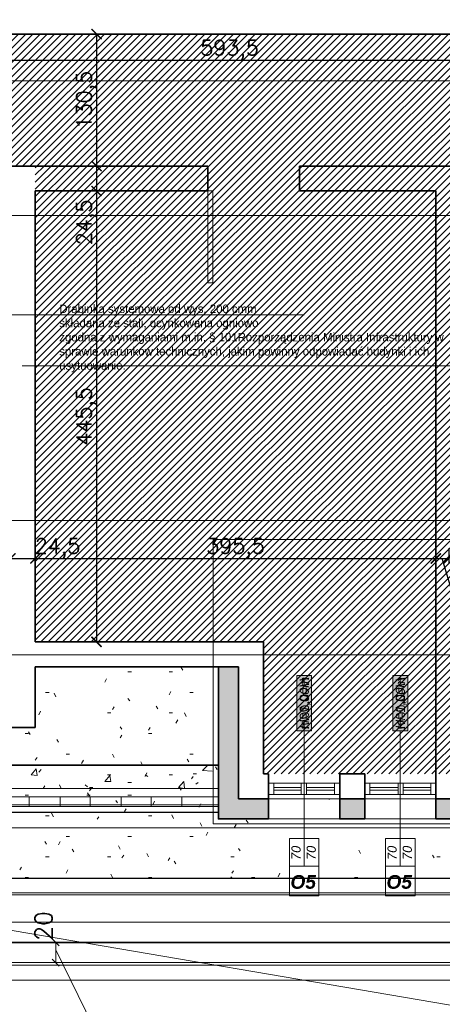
# Model space of a CAD drawing. Header units: millimetres. Extents: x -740 to 33545, y 5178 to 22494.
# Tile 89 of 256: x 10551 to 10968, y 5992 to 6965. Entities that reach past the tile are written whole.
import ezdxf
from ezdxf.lldxf.tags import DXFTag

# ---------------------------------------------------------------- set-up
doc = ezdxf.new("R2010")
doc.units = ezdxf.units.MM
doc.header["$MEASUREMENT"] = 0
doc.layers.get('Defpoints').update_dxf_attribs({"color": 252})
for name, color, linetype, lineweight in [('A_istniejące ściany', 252, 'Continuous', 35), ('A_izolacja', 252, 'Continuous', 9), ('A_l.przerywana', 252, 'ICAD_ISO03W100', 9), ('A_l.widokowa', 252, 'Continuous', 18), ('A_okna wymieniane', 252, 'Continuous', 15), ('A_opisy', 252, 'Continuous', 15), ('l.przerywana', 252, 'ICAD_ISO03W100', 5), ('Nowe_820-G Rysunki Obrazki_Nr_pióra__101', 252, 'Continuous', 5), ('Nowe_820-G Rysunki Obrazki_Nr_pióra__19', 252, 'Continuous', 0), ('Nowe_820-G Rysunki Obrazki_Nr_pióra__22', 252, 'Continuous', 25), ('Nowe_820-G Rysunki Obrazki_Nr_pióra__23', 252, 'Continuous', 15), ('wymiarowanie', 252, 'Continuous', 9)]:
    doc.layers.add(name, color=color, linetype=linetype, lineweight=lineweight)
doc.layers.add('UWAGI_podłoga na legarachdo rozbiórki', color=252, linetype='Continuous', lineweight=13, plot=False)
doc.styles.add('ARIALL', font='GOTHIC.TTF', dxfattribs={"height": 40})
doc.styles.add('styl2', font='simplex.shx')
tags = doc.linetypes.add('ICAD_ISO03W100', pattern=[30, 12, -18]).pattern_tags.tags
tags[6:7] = [DXFTag(74, 4), DXFTag(75, 0), DXFTag(340, '0'), DXFTag(46, 1.0), DXFTag(50, 0.0), DXFTag(44, 0.0), DXFTag(45, 0.0)]
tags[4:5] = [DXFTag(74, 4), DXFTag(75, 0), DXFTag(340, '0'), DXFTag(46, 1.0), DXFTag(50, 0.0), DXFTag(44, 0.0), DXFTag(45, 0.0)]
doc.dimstyles.new('Kopia I_1.100', dxfattribs={"dimtxt": 15, "dimasz": 10, "dimexe": 5, "dimexo": 1, "dimgap": 1.5, "dimtad": 1, "dimdec": 1, "dimrnd": 0.5, "dimtxsty": 'styl2', "dimblk": 'ARCHTICK', "dimcen": 5, "dimadec": 0, "dimazin": 0, "dimtfac": 1, "dimtdec": 1, "dimtmove": 0, "dimatfit": 3, "dimldrblk": 'ARCHTICK', "dimfxl": 0, "dimarcsym": 0})
doc.dimstyles.new('Skala 1-100', dxfattribs={"dimtxt": 17, "dimasz": 7, "dimexe": 1, "dimexo": 1, "dimgap": 1.5, "dimtad": 1, "dimdec": 1, "dimrnd": 0.5, "dimtxsty": 'styl2', "dimblk": 'ARCHTICK', "dimcen": 7, "dimadec": 0, "dimazin": 0, "dimtfac": 1, "dimtdec": 1, "dimtmove": 1, "dimatfit": 3, "dimldrblk": 'ARCHTICK', "dimfxl": 0, "dimlwd": -1, "dimlwe": -1, "dimarcsym": 0})

# ---------------------------------------------------------------- blocks, each defined once
blk = doc.blocks.new('_ArchTick')
at = {"color": 0, "linetype": 'ByBlock', "const_width": 0.15}
blk.add_lwpolyline([(-0.5, -0.5), (0.5, 0.5)], dxfattribs=at)
blk = doc.blocks.new('*D1859')
at = {"layer": 'Defpoints', "color": 0}
for p in [(10541.53, 6451.19), (10566.08, 6456), (10566.08, 6432.49)]:
    blk.add_point(p, dxfattribs=at)
at = {"layer": 'wymiarowanie', "color": 0, "lineweight": -2}
for p, q in [((10541.53, 6442.49), (10541.53, 6427.49)), ((10566.08, 6442.49), (10566.08, 6427.49)), ((10541.53, 6432.49), (10566.08, 6432.49))]:
    blk.add_line(p, q, dxfattribs=at)
at = {"layer": 'wymiarowanie', "color": 0, "lineweight": -2, "xscale": 10, "yscale": 10, "zscale": 10, "rotation": 180}
blk.add_blockref('_ArchTick', (10541.53, 6432.49), dxfattribs=at)
at = {"layer": 'wymiarowanie', "color": 0, "lineweight": -2, "xscale": 10, "yscale": 10, "zscale": 10}
blk.add_blockref('_ArchTick', (10566.08, 6432.49), dxfattribs=at)
at = {"layer": 'wymiarowanie', "color": 0, "insert": (10588.07, 6442.55), "char_height": 15, "attachment_point": 5, "style": 'styl2'}
blk.add_mtext('24,5', dxfattribs=at)
blk = doc.blocks.new('*D1860')
at = {"layer": 'Defpoints', "color": 0}
for p in [(10566.08, 6456), (10961.47, 6451.25), (10961.47, 6432.49)]:
    blk.add_point(p, dxfattribs=at)
at = {"layer": 'wymiarowanie', "color": 0, "lineweight": -2}
for p, q in [((10566.08, 6442.49), (10566.08, 6427.49)), ((10961.47, 6442.49), (10961.47, 6427.49)), ((10566.08, 6432.49), (10961.47, 6432.49))]:
    blk.add_line(p, q, dxfattribs=at)
at = {"layer": 'wymiarowanie', "color": 0, "lineweight": -2, "xscale": 10, "yscale": 10, "zscale": 10, "rotation": 180}
blk.add_blockref('_ArchTick', (10566.08, 6432.49), dxfattribs=at)
at = {"layer": 'wymiarowanie', "color": 0, "lineweight": -2, "xscale": 10, "yscale": 10, "zscale": 10}
blk.add_blockref('_ArchTick', (10961.47, 6432.49), dxfattribs=at)
at = {"layer": 'wymiarowanie', "color": 0, "insert": (10763.78, 6442.55), "char_height": 15, "attachment_point": 5, "style": 'styl2'}
blk.add_mtext('395,5', dxfattribs=at)
blk = doc.blocks.new('*D1861')
at = {"layer": 'Defpoints', "color": 0}
for p in [(10961.47, 6451.25), (10974.17, 6451.25), (10974.17, 6432.49)]:
    blk.add_point(p, dxfattribs=at)
at = {"layer": 'wymiarowanie', "color": 0, "lineweight": -2}
for p, q in [((10961.47, 6442.49), (10961.47, 6427.49)), ((10974.17, 6442.49), (10974.17, 6427.49)), ((10961.47, 6432.49), (10974.17, 6432.49)), ((10977.7, 6399.57), (10967.82, 6432.49)), ((11017.27, 6399.57), (10977.7, 6399.57))]:
    blk.add_line(p, q, dxfattribs=at)
at = {"layer": 'wymiarowanie', "color": 0, "lineweight": -2, "xscale": 10, "yscale": 10, "zscale": 10, "rotation": 180}
blk.add_blockref('_ArchTick', (10961.47, 6432.49), dxfattribs=at)
at = {"layer": 'wymiarowanie', "color": 0, "lineweight": -2, "xscale": 10, "yscale": 10, "zscale": 10}
blk.add_blockref('_ArchTick', (10974.17, 6432.49), dxfattribs=at)
at = {"layer": 'wymiarowanie', "color": 0, "insert": (10997.48, 6409.63), "char_height": 15, "attachment_point": 5, "style": 'styl2'}
blk.add_mtext('12,5', dxfattribs=at)
blk = doc.blocks.new('*D1866')
at = {"layer": 'Defpoints', "color": 0}
for p in [(10670.76, 6950.42), (10626.51, 6820.04), (10670.76, 6820.04)]:
    blk.add_point(p, dxfattribs=at)
at = {"layer": 'wymiarowanie', "color": 0, "lineweight": -2}
for p, q in [((10636.51, 6950.42), (10621.51, 6950.42)), ((10626.51, 6950.42), (10626.51, 6820.04)), ((10636.51, 6820.04), (10621.51, 6820.04))]:
    blk.add_line(p, q, dxfattribs=at)
at = {"layer": 'wymiarowanie', "color": 0, "lineweight": -2, "xscale": 10, "yscale": 10, "zscale": 10}
for p, rotation in [((10626.51, 6950.42), 90), ((10626.51, 6820.04), 270)]:
    blk.add_blockref('_ArchTick', p, dxfattribs=dict(at, rotation=rotation))
at = {"layer": 'wymiarowanie', "color": 0, "insert": (10616.45, 6885.23), "char_height": 15, "attachment_point": 5, "rotation": 90, "style": 'styl2'}
blk.add_mtext('130,5', dxfattribs=at)
blk = doc.blocks.new('*D1867')
at = {"layer": 'Defpoints', "color": 0}
for p in [(10670.76, 6820.04), (10626.51, 6795.48), (10651.17, 6795.48)]:
    blk.add_point(p, dxfattribs=at)
at = {"layer": 'wymiarowanie', "color": 0, "lineweight": -2}
for p, q in [((10636.51, 6820.04), (10621.51, 6820.04)), ((10626.51, 6820.04), (10626.51, 6795.48)), ((10636.51, 6795.48), (10621.51, 6795.48)), ((10626.51, 6795.48), (10626.51, 6743.43))]:
    blk.add_line(p, q, dxfattribs=at)
at = {"layer": 'wymiarowanie', "color": 0, "lineweight": -2, "xscale": 10, "yscale": 10, "zscale": 10}
for p, rotation in [((10626.51, 6820.04), 90), ((10626.51, 6795.48), 270)]:
    blk.add_blockref('_ArchTick', p, dxfattribs=dict(at, rotation=rotation))
at = {"layer": 'wymiarowanie', "color": 0, "insert": (10616.45, 6764.4), "char_height": 15, "attachment_point": 5, "rotation": 90, "style": 'styl2'}
blk.add_mtext('24,5', dxfattribs=at)
blk = doc.blocks.new('*D1868')
at = {"layer": 'Defpoints', "color": 0}
for p in [(10651.17, 6795.48), (10626.51, 6350.14), (10666.41, 6350.14)]:
    blk.add_point(p, dxfattribs=at)
at = {"layer": 'wymiarowanie', "color": 0, "lineweight": -2}
for p, q in [((10636.51, 6795.48), (10621.51, 6795.48)), ((10626.51, 6795.48), (10626.51, 6350.14)), ((10636.51, 6350.14), (10621.51, 6350.14))]:
    blk.add_line(p, q, dxfattribs=at)
at = {"layer": 'wymiarowanie', "color": 0, "lineweight": -2, "xscale": 10, "yscale": 10, "zscale": 10}
for p, rotation in [((10626.51, 6795.48), 90), ((10626.51, 6350.14), 270)]:
    blk.add_blockref('_ArchTick', p, dxfattribs=dict(at, rotation=rotation))
at = {"layer": 'wymiarowanie', "color": 0, "insert": (10616.45, 6572.81), "char_height": 15, "attachment_point": 5, "rotation": 90, "style": 'styl2'}
blk.add_mtext('445,5', dxfattribs=at)
blk = doc.blocks.new('*D1872')
at = {"layer": 'Defpoints', "color": 0}
for p in [(10461.09, 6950.42), (11054.61, 6950.42), (11054.61, 6924.64)]:
    blk.add_point(p, dxfattribs=at)
at = {"layer": 'wymiarowanie', "color": 0, "lineweight": -2}
for p, q in [((10461.09, 6934.64), (10461.09, 6919.64)), ((11054.61, 6934.64), (11054.61, 6919.64)), ((10461.09, 6924.64), (11054.61, 6924.64))]:
    blk.add_line(p, q, dxfattribs=at)
at = {"layer": 'wymiarowanie', "color": 0, "lineweight": -2, "xscale": 10, "yscale": 10, "zscale": 10, "rotation": 180}
blk.add_blockref('_ArchTick', (10461.09, 6924.64), dxfattribs=at)
at = {"layer": 'wymiarowanie', "color": 0, "lineweight": -2, "xscale": 10, "yscale": 10, "zscale": 10}
blk.add_blockref('_ArchTick', (11054.61, 6924.64), dxfattribs=at)
at = {"layer": 'wymiarowanie', "color": 0, "insert": (10757.85, 6934.69), "char_height": 15, "attachment_point": 5, "style": 'styl2'}
blk.add_mtext('593,5', dxfattribs=at)
blk = doc.blocks.new('*D1882')
at = {"layer": 'Defpoints', "color": 0}
for p in [(10618.28, 6053.28), (10586.16, 6033.28), (10618.28, 6033.28)]:
    blk.add_point(p, dxfattribs=at)
at = {"layer": 'wymiarowanie', "color": 0}
for p, q in [((10601.16, 6053.28), (10585.16, 6053.28)), ((10586.16, 6053.28), (10586.16, 6033.28)), ((10601.16, 6033.28), (10585.16, 6033.28))]:
    blk.add_line(p, q, dxfattribs=at)
at = {"layer": 'wymiarowanie', "color": 0, "xscale": 7, "yscale": 7, "zscale": 7}
for p, rotation in [((10586.16, 6053.28), 90), ((10586.16, 6033.28), 270)]:
    blk.add_blockref('_ArchTick', p, dxfattribs=dict(at, rotation=rotation))
at = {"layer": 'wymiarowanie', "color": 0, "insert": (10574.23, 6069.53), "char_height": 17, "attachment_point": 5, "rotation": 90, "style": 'styl2'}
blk.add_mtext('20', dxfattribs=at)

msp = doc.modelspace()

# ---------------------------------------------------------------- hatches: boundary and pattern name
at = {"layer": 'A_izolacja'}
h = msp.add_hatch(dxfattribs=at)
h.set_pattern_fill('OCTAGON', color=256, scale=5, style=0)
h.set_pattern_definition([(315, (0, 1.45), (5.0000015, -1e-15), [2.05061, -5.02046]), (0, (1.45, 0), (5, 5), [2.1, -2.9]), (45, (3.55, 0), (6e-16, 5.0000015), [2.05061, -5.02046]), (135, (5, 3.55), (-5.0000015, 6e-16), [2.05061, -5.02046]), (225, (1.45, 5), (-1e-15, -5.0000015), [2.05061, -5.02046]), (270, (0, 3.55), (5, -5), [2.1, -2.9])])
h.paths.add_polyline_path([(10746.74, 6189.27), (10746.74, 6187.58), (10746.74, 6181.65), (10746.74, 6175.2), (10796.37, 6175.2), (10796.37, 6195.2), (10766.74, 6195.2), (10766.74, 6325.58), (10746.74, 6325.58), (10746.74, 6228.22), (10746.74, 6205.36), (10746.74, 6196.89)])
h.paths.add_polyline_path([(11054.61, 6175.2), (11099.16, 6175.2), (11099.16, 6181.65), (11099.16, 6187.58), (11099.16, 6189.27), (11099.16, 6196.89), (11099.16, 6205.36), (11099.16, 6228.22), (11099.16, 6288.56), (11079.16, 6269.7), (11079.16, 6254.46), (11079.16, 6195.2), (11054.61, 6195.2)])
h.paths.add_polyline_path([(10891.2, 6175.2), (10891.2, 6195.2), (10866.65, 6195.2), (10866.65, 6175.2)])
h.paths.add_polyline_path([(10984.33, 6175.2), (10984.33, 6195.2), (10961.47, 6195.2), (10961.47, 6175.2)])
at = {"layer": 'A_opisy', "ltscale": 0.3}
for points in [[(10824.21, 6316.75), (10824.21, 6262.2), (10838.81, 6262.2), (10838.81, 6316.75)], [(10824.21, 6316.75), (10824.21, 6262.2), (10838.81, 6262.2), (10838.81, 6316.75)], [(10824.21, 6316.75), (10824.21, 6262.2), (10838.81, 6262.2), (10838.81, 6316.75)], [(10824.21, 6316.75), (10824.21, 6262.2), (10838.81, 6262.2), (10838.81, 6316.75)], [(10919.03, 6316.75), (10919.03, 6262.2), (10933.64, 6262.2), (10933.64, 6316.75)], [(10919.03, 6316.75), (10919.03, 6262.2), (10933.64, 6262.2), (10933.64, 6316.75)], [(10919.03, 6316.75), (10919.03, 6262.2), (10933.64, 6262.2), (10933.64, 6316.75)], [(10919.03, 6316.75), (10919.03, 6262.2), (10933.64, 6262.2), (10933.64, 6316.75)]]:
    msp.add_hatch(color=256, dxfattribs=at).paths.add_polyline_path(points)
at = {"layer": 'UWAGI_podłoga na legarachdo rozbiórki'}
h = msp.add_hatch(dxfattribs=at)
h.set_pattern_fill('ANSI31', color=256, scale=40, style=0)
h.paths.add_polyline_path([(10541.53, 6950.42), (10541.53, 6820.04), (11336.55, 6820.04), (11336.55, 6950.42), (11124.88, 6950.42), (11124.88, 7055.41), (11054.61, 7055.41), (11054.61, 6950.42)])
h = msp.add_hatch(dxfattribs=at)
h.set_pattern_fill('ANSI31', color=256, scale=40, style=0)
h.paths.add_polyline_path([(10566.08, 6820.04), (11336.55, 6820.04), (11336.55, 6350.14), (10566.08, 6350.14)])
h.paths.add_polyline_path([(11128.27, 6350.14), (10791.29, 6350.14), (10791.29, 6219.75), (11054.61, 6219.75), (11054.61, 6279.86)])

# ---------------------------------------------------------------- linework, layer by layer
at = {"layer": 'A_istniejące ściany', "linetype": 'Continuous'}
for points in [[(10486.49, 6950.42), (11029.21, 6950.42)], [(10566.08, 6820.04), (10541.53, 6820.04)], [(10736.26, 6820.04), (10566.08, 6820.04)], [(10736.26, 6795.48), (10736.26, 6820.04)], [(11005.5, 6820.04), (10826.85, 6820.04)], [(10826.85, 6795.48), (10826.85, 6820.04)], [(10566.08, 6795.48), (10566.08, 6350.14)], [(10736.26, 6795.48), (10566.08, 6795.48)], [(10826.85, 6795.48), (10961.47, 6795.48)], [(10961.47, 6795.48), (10961.47, 6236.68)], [(10566.08, 6350.14), (10766.74, 6350.14)], [(10791.29, 6350.14), (10766.74, 6350.14)], [(10791.29, 6350.14), (10791.29, 6236.68)], [(10566.08, 6325.58), (10566.08, 6290.02)], [(10766.74, 6325.58), (10566.08, 6325.58)], [(10766.74, 6325.58), (10566.08, 6325.58)], [(10566.08, 6325.58), (10566.08, 6265.47)], [(10566.08, 6265.47), (10177.46, 6265.47)], [(10791.29, 6219.75), (10791.29, 6236.68)], [(10961.47, 6219.75), (10961.47, 6236.68)], [(10791.29, 6219.75), (10796.37, 6219.75)], [(10796.37, 6195.2), (10796.37, 6219.75)], [(10796.37, 6195.2), (10796.37, 6219.75)], [(10796.37, 6195.2), (10796.37, 6219.75)], [(10866.65, 6219.75), (10891.2, 6219.75)], [(10866.65, 6195.2), (10866.65, 6219.75)], [(10866.65, 6195.2), (10866.65, 6219.75)], [(10866.65, 6195.2), (10866.65, 6219.75)], [(10891.2, 6195.2), (10891.2, 6219.75)], [(10891.2, 6195.2), (10891.2, 6219.75)], [(10891.2, 6195.2), (10891.2, 6219.75)], [(10961.47, 6195.2), (10961.47, 6219.75)], [(10961.47, 6195.2), (10961.47, 6219.75)], [(10961.47, 6195.2), (10961.47, 6219.75)], [(10866.65, 6199.43), (10866.65, 6210.44)], [(10866.65, 6210.44), (10866.65, 6199.43)], [(10891.2, 6210.44), (10891.2, 6199.43)], [(10891.2, 6210.44), (10891.2, 6199.43)], [(10961.47, 6199.43), (10961.47, 6210.44)], [(10961.47, 6210.44), (10961.47, 6199.43)], [(10866.65, 6195.2), (10866.65, 6196.89)], [(10891.2, 6195.2), (10891.2, 6196.89)], [(10961.47, 6195.2), (10961.47, 6196.89)], [(10866.65, 6195.2), (10891.2, 6195.2)], [(10984.33, 6195.2), (10961.47, 6195.2)]]:
    msp.add_lwpolyline(points, dxfattribs=at)
at = {"layer": 'A_izolacja', "lineweight": 35}
for p, q in [((10032.36, 6228.22), (10746.74, 6228.22)), ((10796.37, 6195.2), (10796.37, 6175.2))]:
    msp.add_line(p, q, dxfattribs=at)
for points in [[(10796.37, 6175.2), (10746.74, 6175.2), (10746.74, 6325.58)], [(10796.37, 6195.2), (10766.74, 6195.2), (10766.74, 6325.58)]]:
    msp.add_lwpolyline(points, dxfattribs=at)
for points in [[(10866.65, 6195.2), (10891.2, 6195.2), (10891.2, 6175.2), (10866.65, 6175.2)], [(10961.47, 6195.2), (10984.33, 6195.2), (10984.33, 6175.2), (10961.47, 6175.2)]]:
    msp.add_lwpolyline(points, close=True, dxfattribs=at)
at = {"layer": 'A_l.przerywana', "lineweight": 35}
msp.add_lwpolyline([(8847.19, 7722.4), (8847.19, 6053.28), (11882.33, 6053.28), (11882.33, 7728.19), (11086.25, 7728.19), (11086.25, 7188.02), (9643.26, 7188.02), (9643.26, 7722.4)], close=True, dxfattribs=at)
at = {"layer": 'A_l.przerywana', "ltscale": 0.5}
msp.add_lwpolyline([(10741.74, 6170.2), (11104.16, 6170.2), (11104.16, 6451.25), (10741.74, 6451.25)], close=True, dxfattribs=at)
at = {"layer": 'A_l.przerywana', "linetype": 'ICAD_ISO03W100', "lineweight": 13}
for points in [[(8910.37, 6116.46), (11819.15, 6116.46)], [(8867.19, 6073.28), (11819.15, 6073.28)]]:
    msp.add_lwpolyline(points, dxfattribs=at)
at = {"layer": 'A_l.widokowa'}
msp.add_line((10796.37, 6175.2), (11054.61, 6175.2), dxfattribs=at)
for points in [[(8809.69, 7759.9), (8809.69, 6015.78), (11919.83, 6015.78), (11919.83, 7765.69), (11048.75, 7765.69), (11048.75, 7225.52), (9680.76, 7225.52), (9680.76, 7759.9)], [(8824.69, 7744.9), (8824.69, 6030.78), (11904.83, 6030.78), (11904.83, 7750.69), (11063.75, 7750.69), (11063.75, 7210.52), (9665.76, 7210.52), (9665.76, 7744.9)], [(8827.19, 7742.4), (8827.19, 6033.28), (11902.33, 6033.28), (11902.33, 7748.19), (11066.25, 7748.19), (11066.25, 7208.02), (9663.26, 7208.02), (9663.26, 7742.4)], [(8894.25, 7675.33), (8894.25, 6100.34), (11835.26, 6100.34), (11835.26, 7681.13), (11133.32, 7681.13), (11133.32, 7140.95), (9596.19, 7140.95), (9596.19, 7675.33)], [(8896.25, 7673.33), (8896.25, 6102.34), (11833.26, 6102.34), (11833.26, 7679.13), (11135.32, 7679.13), (11135.32, 7138.95), (9594.19, 7138.95), (9594.19, 7673.33)]]:
    msp.add_lwpolyline(points, close=True, dxfattribs=at)
at = {"layer": 'A_okna wymieniane', "linetype": 'Continuous'}
for points in [[(10801.45, 6210.44), (10796.37, 6210.44)], [(10796.37, 6210.44), (10796.37, 6199.43)], [(10796.37, 6210.44), (10796.37, 6199.43)], [(10866.65, 6210.44), (10796.37, 6210.44)], [(10801.45, 6199.43), (10801.45, 6210.44)], [(10801.45, 6210.44), (10801.45, 6199.43)], [(10801.45, 6210.44), (10828.55, 6210.44)], [(10828.55, 6206.2), (10801.45, 6206.2)], [(10801.45, 6206.2), (10801.45, 6203.66)], [(10801.45, 6206.2), (10801.45, 6203.66)], [(10828.55, 6206.2), (10801.45, 6206.2)], [(10833.63, 6210.44), (10828.55, 6210.44)], [(10828.55, 6210.44), (10828.55, 6199.43)], [(10828.55, 6210.44), (10828.55, 6199.43)], [(10828.55, 6203.66), (10828.55, 6206.2)], [(10828.55, 6206.2), (10828.55, 6203.66)], [(10833.63, 6199.43), (10833.63, 6210.44)], [(10833.63, 6210.44), (10833.63, 6199.43)], [(10833.63, 6210.44), (10861.57, 6210.44)], [(10861.57, 6206.2), (10833.63, 6206.2)], [(10833.63, 6206.2), (10833.63, 6203.66)], [(10833.63, 6206.2), (10833.63, 6203.66)], [(10861.57, 6206.2), (10833.63, 6206.2)], [(10866.65, 6210.44), (10861.57, 6210.44)], [(10861.57, 6210.44), (10861.57, 6199.43)], [(10861.57, 6210.44), (10861.57, 6199.43)], [(10861.57, 6203.66), (10861.57, 6206.2)], [(10861.57, 6206.2), (10861.57, 6203.66)], [(10896.28, 6210.44), (10891.2, 6210.44)], [(10961.47, 6210.44), (10891.2, 6210.44)], [(10896.28, 6199.43), (10896.28, 6210.44)], [(10896.28, 6210.44), (10896.28, 6199.43)], [(10896.28, 6210.44), (10924.22, 6210.44)], [(10924.22, 6206.2), (10896.28, 6206.2)], [(10896.28, 6206.2), (10896.28, 6203.66)], [(10896.28, 6206.2), (10896.28, 6203.66)], [(10924.22, 6206.2), (10896.28, 6206.2)], [(10929.3, 6210.44), (10924.22, 6210.44)], [(10924.22, 6210.44), (10924.22, 6199.43)], [(10924.22, 6210.44), (10924.22, 6199.43)], [(10924.22, 6203.66), (10924.22, 6206.2)], [(10924.22, 6206.2), (10924.22, 6203.66)], [(10929.3, 6199.43), (10929.3, 6210.44)], [(10929.3, 6210.44), (10929.3, 6199.43)], [(10929.3, 6210.44), (10956.39, 6210.44)], [(10956.39, 6206.2), (10929.3, 6206.2)], [(10929.3, 6206.2), (10929.3, 6203.66)], [(10929.3, 6206.2), (10929.3, 6203.66)], [(10956.39, 6206.2), (10929.3, 6206.2)], [(10961.47, 6210.44), (10956.39, 6210.44)], [(10956.39, 6210.44), (10956.39, 6199.43)], [(10956.39, 6210.44), (10956.39, 6199.43)], [(10956.39, 6203.66), (10956.39, 6206.2)], [(10956.39, 6206.2), (10956.39, 6203.66)], [(10796.37, 6199.43), (10801.45, 6199.43)], [(10796.37, 6199.43), (10866.65, 6199.43)], [(10801.45, 6203.66), (10828.55, 6203.66)], [(10801.45, 6203.66), (10828.55, 6203.66)], [(10828.55, 6199.43), (10801.45, 6199.43)], [(10828.55, 6199.43), (10833.63, 6199.43)], [(10833.63, 6203.66), (10861.57, 6203.66)], [(10833.63, 6203.66), (10861.57, 6203.66)], [(10861.57, 6199.43), (10833.63, 6199.43)], [(10861.57, 6199.43), (10866.65, 6199.43)], [(10891.2, 6199.43), (10896.28, 6199.43)], [(10891.2, 6199.43), (10961.47, 6199.43)], [(10896.28, 6203.66), (10924.22, 6203.66)], [(10896.28, 6203.66), (10924.22, 6203.66)], [(10924.22, 6199.43), (10896.28, 6199.43)], [(10924.22, 6199.43), (10929.3, 6199.43)], [(10929.3, 6203.66), (10956.39, 6203.66)], [(10929.3, 6203.66), (10956.39, 6203.66)], [(10956.39, 6199.43), (10929.3, 6199.43)], [(10956.39, 6199.43), (10961.47, 6199.43)]]:
    msp.add_lwpolyline(points, dxfattribs=at)
at = {"layer": 'A_opisy'}
for p, q in [((10831.51, 6261.93), (10831.51, 6128.46)), ((10926.34, 6261.93), (10926.34, 6128.46))]:
    msp.add_line(p, q, dxfattribs=at)
at = {"layer": 'A_opisy', "ltscale": 0.3}
for points in [[(10824.21, 6316.75), (10824.21, 6262.2), (10838.81, 6262.2), (10838.81, 6316.75)], [(10824.21, 6316.75), (10824.21, 6262.2), (10838.81, 6262.2), (10838.81, 6316.75)], [(10824.21, 6316.75), (10824.21, 6262.2), (10838.81, 6262.2), (10838.81, 6316.75)], [(10824.21, 6316.75), (10824.21, 6262.2), (10838.81, 6262.2), (10838.81, 6316.75)], [(10919.03, 6316.75), (10919.03, 6262.2), (10933.64, 6262.2), (10933.64, 6316.75)], [(10919.03, 6316.75), (10919.03, 6262.2), (10933.64, 6262.2), (10933.64, 6316.75)], [(10919.03, 6316.75), (10919.03, 6262.2), (10933.64, 6262.2), (10933.64, 6316.75)], [(10919.03, 6316.75), (10919.03, 6262.2), (10933.64, 6262.2), (10933.64, 6316.75)], [(10816.9, 6155.86), (10816.9, 6128.46), (10831.51, 6128.46), (10831.51, 6155.86)], [(10831.51, 6155.86), (10831.51, 6128.46), (10846.11, 6128.46), (10846.11, 6155.86)], [(10911.73, 6155.86), (10911.73, 6128.46), (10926.34, 6128.46), (10926.34, 6155.86)], [(10926.34, 6155.86), (10926.34, 6128.46), (10940.94, 6128.46), (10940.94, 6155.86)], [(10846.11, 6128.46), (10846.11, 6099.25), (10816.9, 6099.25), (10816.9, 6128.46)], [(10940.94, 6128.46), (10940.94, 6099.25), (10911.73, 6099.25), (10911.73, 6128.46)]]:
    msp.add_lwpolyline(points, close=True, dxfattribs=at)
at = {"layer": 'l.przerywana'}
msp.add_line((11177.65, 6622.85), (10552.97, 6622.85), dxfattribs=at)
msp.add_lwpolyline([(9904.19, 7702.4), (8867.19, 7702.4), (8867.19, 6073.28), (11862.33, 6073.28), (11862.33, 7708.19), (11106.25, 7708.19), (11106.25, 7168.02), (9904.19, 7168.02), (9904.19, 7702.4), (8867.19, 7702.4)], dxfattribs=at)
msp.add_lwpolyline([(9904.19, 7702.4), (8867.19, 7702.4), (8867.19, 6073.28), (11862.33, 6073.28), (11862.33, 7708.19), (11106.25, 7708.19), (11106.25, 7168.02), (9904.19, 7168.02), (9904.19, 7702.4), (8867.19, 7702.4)], dxfattribs=at)
for points in [[(8910.51, 7659.07), (8910.51, 6116.61), (11819, 6116.61), (11819, 7664.86), (11149.58, 7664.86), (11149.58, 7124.69), (9860.86, 7124.69), (9860.86, 7659.07)], [(9131.06, 7438.52), (9131.06, 6337.16), (11598.45, 6337.16), (11598.45, 7444.31), (11370.13, 7444.31), (11370.13, 6904.14), (9353.84, 6904.14), (9353.84, 7438.52)], [(9263.86, 6771.34), (9263.86, 6469.96), (11465.65, 6469.96), (11465.65, 6771.34)]]:
    msp.add_lwpolyline(points, close=True, dxfattribs=at)
at = {"layer": 'Nowe_820-G Rysunki Obrazki_Nr_pióra__101', "linetype": 'Continuous', "lineweight": 5}
for points in [[(10766.74, 6266.32), (10766.74, 6236.68)], [(10561.85, 6218.9), (10566.93, 6224.83)], [(10567.77, 6218.06), (10566.93, 6224.83)], [(10731.18, 6223.14), (10736.26, 6228.22)], [(10734.57, 6228.22), (10735.41, 6227.37)], [(10561.85, 6218.9), (10567.77, 6218.06)], [(10569.47, 6221.44), (10572.01, 6223.98)], [(10634.66, 6212.13), (10639.74, 6218.06)], [(10640.59, 6212.13), (10639.74, 6218.06)], [(10674.45, 6218.9), (10676.99, 6217.21)], [(10721.87, 6219.75), (10725.25, 6219.75)], [(10731.18, 6223.14), (10740.49, 6222.29)], [(10746.74, 6205.36), (10032.36, 6205.36)], [(10615.19, 6208.74), (10617.73, 6207.05)], [(10619.42, 6206.2), (10622.81, 6206.2)], [(10634.66, 6212.13), (10640.59, 6212.13)], [(10657.52, 6211.28), (10660.91, 6211.28)], [(10707.47, 6206.2), (10712.55, 6212.13)], [(10707.47, 6206.2), (10713.4, 6205.36)], [(10713.4, 6205.36), (10712.55, 6212.13)], [(10724.41, 6209.59), (10726.95, 6211.28)], [(10746.74, 6196.89), (10032.36, 6196.89)], [(10560.15, 6187.58), (10560.15, 6196.89)], [(10590.63, 6187.58), (10590.63, 6196.89)], [(10620.27, 6187.58), (10620.27, 6196.89)], [(10650.75, 6187.58), (10650.75, 6196.89)], [(10680.38, 6187.58), (10680.38, 6196.89)], [(10710.86, 6187.58), (10710.86, 6196.89)], [(10032.36, 6189.27), (10746.74, 6189.27)], [(10746.74, 6187.58), (10032.36, 6187.58)], [(10866.65, 6195.2), (10796.37, 6195.2)], [(10961.47, 6195.2), (10891.2, 6195.2)], [(8960.32, 6166.41), (11769.19, 6166.41)]]:
    msp.add_lwpolyline(points, dxfattribs=at)
at = {"layer": 'Nowe_820-G Rysunki Obrazki_Nr_pióra__19', "linetype": 'Continuous', "lineweight": 0}
for points in [[(10711.71, 6322.2), (10710.01, 6324.74)], [(10636.35, 6313.73), (10634.66, 6310.34)], [(10657.52, 6320.5), (10660.91, 6320.5)], [(10698.16, 6320.5), (10701.55, 6320.5)], [(10576.24, 6300.18), (10579.63, 6300.18)], [(10586.4, 6295.95), (10584.71, 6299.34)], [(10659.21, 6291.72), (10657.52, 6294.26)], [(10699.85, 6301.03), (10698.16, 6297.64)], [(10718.48, 6300.18), (10721.87, 6300.18)], [(10643.97, 6285.79), (10642.28, 6283.25)], [(10687.15, 6284.1), (10685.46, 6286.64)], [(10571.16, 6281.56), (10569.47, 6278.17)], [(10637.2, 6279.86), (10640.59, 6279.86)], [(10698.16, 6279.86), (10701.55, 6279.86)], [(10706.63, 6273.09), (10704.93, 6269.7)], [(10715.09, 6276.48), (10713.4, 6279.86)], [(10651.59, 6263.78), (10649.9, 6266.32)], [(10679.53, 6265.47), (10677.84, 6262.93)], [(10555.92, 6259.54), (10559.31, 6259.54)], [(10561, 6258.7), (10559.31, 6261.24)], [(10588.94, 6251.08), (10587.25, 6253.62)], [(10651.59, 6257.85), (10649.9, 6255.31)], [(10677.84, 6259.54), (10681.23, 6259.54)], [(10567.77, 6235.84), (10566.08, 6233.3)], [(10596.56, 6239.22), (10599.95, 6239.22)], [(10643.97, 6235.84), (10642.28, 6239.22)], [(10717.63, 6231.6), (10715.94, 6234.14)], [(10718.48, 6239.22), (10721.87, 6239.22)], [(10613.49, 6233.3), (10611.8, 6229.91)], [(10671.91, 6228.22), (10670.22, 6231.6)], [(10745.57, 6223.98), (10743.88, 6226.52)], [(10637.2, 6218.9), (10640.59, 6218.9)], [(10676.15, 6220.6), (10674.45, 6217.21)], [(10698.16, 6218.9), (10701.55, 6218.9)], [(10721.87, 6217.21), (10720.17, 6214.67)], [(10575.39, 6207.9), (10573.7, 6205.36)], [(10591.48, 6205.36), (10589.79, 6208.74)], [(10621.11, 6205.36), (10619.42, 6202.82)], [(10710.01, 6203.66), (10708.32, 6206.2)], [(10555.92, 6198.58), (10559.31, 6198.58)], [(10616.88, 6198.58), (10620.27, 6198.58)], [(10619.42, 6197.74), (10617.73, 6201.12)], [(10657.52, 6198.58), (10660.91, 6198.58)], [(10647.36, 6190.96), (10645.67, 6193.5)], [(10683.77, 6192.66), (10682.07, 6189.27)], [(10729.49, 6190.12), (10727.79, 6186.73)], [(10856.49, 6194.35), (10855.64, 6195.2)], [(10576.24, 6178.26), (10579.63, 6178.26)], [(10583.86, 6177.42), (10582.17, 6180.8)], [(10628.73, 6177.42), (10627.04, 6174.88)], [(10655.83, 6185.04), (10654.13, 6182.5)], [(10677.84, 6178.26), (10681.23, 6178.26)], [(10702.39, 6175.72), (10700.7, 6179.11)], [(10730.33, 6168.1), (10728.64, 6171.49)], [(10764.2, 6169.8), (10762.51, 6166.41)], [(10776.05, 6171.49), (10774.36, 6174.03)], [(10596.56, 6157.94), (10599.95, 6157.94)], [(10657.52, 6157.94), (10660.91, 6157.94)], [(10718.48, 6157.94), (10721.87, 6157.94)], [(10736.26, 6162.18), (10734.57, 6158.79)], [(10577.09, 6150.32), (10575.39, 6152.86)], [(10590.63, 6152.86), (10588.94, 6149.48)], [(10649.9, 6145.24), (10648.21, 6148.63)], [(10576.24, 6137.62), (10579.63, 6137.62)], [(10604.18, 6142.7), (10602.49, 6145.24)], [(10637.2, 6137.62), (10640.59, 6137.62)], [(10653.29, 6139.32), (10651.59, 6136.78)], [(10677.84, 6137.62), (10676.15, 6141.01)], [(10759.12, 6137.62), (10762.51, 6137.62)], [(10768.43, 6143.55), (10766.74, 6146.09)], [(10886.97, 6141.01), (10885.27, 6144.4)], [(10959.78, 6136.78), (10958.09, 6139.32)], [(10962.32, 6137.62), (10965.71, 6137.62)], [(10552.53, 6127.46), (10550.84, 6124.92)], [(10699.01, 6136.78), (10697.31, 6134.24)], [(10704.93, 6130.85), (10703.24, 6133.39)], [(10598.25, 6124.92), (10596.56, 6121.54)], [(10642.28, 6117.3), (10640.59, 6120.69)], [(10760.81, 6116.46), (10759.12, 6118.15)], [(10761.66, 6124.08), (10759.97, 6121.54)], [(10807.38, 6121.54), (10805.69, 6118.15)], [(10555.92, 6117.3), (10559.31, 6117.3)], [(10677.84, 6117.3), (10681.23, 6117.3)], [(10779.44, 6117.3), (10782.83, 6117.3)], [(10881.04, 6117.3), (10884.43, 6117.3)]]:
    msp.add_lwpolyline(points, dxfattribs=at)
at = {"layer": 'Nowe_820-G Rysunki Obrazki_Nr_pióra__22', "linetype": 'Continuous', "lineweight": 25}
for points in [[(10746.74, 6228.22), (10032.36, 6228.22)], [(10746.74, 6181.65), (10032.36, 6181.65)]]:
    msp.add_lwpolyline(points, dxfattribs=at)
at = {"layer": 'Nowe_820-G Rysunki Obrazki_Nr_pióra__23', "linetype": 'Continuous', "lineweight": 15}
for points in [[(10736.26, 6795.48), (10736.26, 6704.89)], [(10736.26, 6795.48), (10741.34, 6795.48)], [(10741.34, 6795.48), (10741.34, 6704.89)], [(10736.26, 6704.89), (10741.34, 6704.89)], [(10766.74, 6325.58), (10766.74, 6266.32)], [(10566.08, 6265.47), (10566.08, 6290.02)], [(10566.08, 6265.47), (10484.8, 6265.47)], [(10766.74, 6195.2), (10766.74, 6236.68)], [(10791.29, 6195.2), (10766.74, 6195.2)], [(10791.29, 6195.2), (10796.37, 6195.2)]]:
    msp.add_lwpolyline(points, dxfattribs=at)
at = {"layer": 'wymiarowanie'}
for p, q in [((10831.37, 6672.98), (10469.52, 6672.98)), ((11164, 5959.02), (9895.52, 6175.2)), ((10638.71, 5939.33), (10586.16, 6045.95))]:
    msp.add_line(p, q, dxfattribs=at)

# ---------------------------------------------------------------- texts
at = {"layer": 'A_opisy', "ltscale": 0.3, "char_height": 9, "width": 91.4611, "attachment_point": 1, "rotation": 90, "style": 'ARIALL'}
for s, insert in [('\\pi39.44855;{\\fArial|b0|i1|c238|p34;70}\\P\\pi39.44855;{\\fArial|b0|i1|c238|p34;70}', (10818.93, 6095.25)), ('\\pi39.44855;{\\fArial|b0|i1|c238|p34;70}\\P\\pi39.44855;{\\fArial|b0|i1|c238|p34;70}', (10913.76, 6095.25)), ('{\\fArial|b0|i1|c238|p34;H=1,00m}', (10827.08, 6263.96)), ('{\\fArial|b0|i1|c238|p34;H=1,00m}', (10921.91, 6263.96))]:
    msp.add_mtext(s, dxfattribs=dict(at, insert=insert))
at = {"layer": 'A_opisy', "ltscale": 0.3, "extrusion": (0, 0, -1), "char_height": 9, "width": 91.4611, "attachment_point": 1, "text_direction": (0, -1, 0), "style": 'ARIALL'}
for insert in [(10827.08, 6314.99), (10921.91, 6314.99)]:
    msp.add_mtext('{\\fArial|b0|i1|c238|p34;H=0,00m}', dxfattribs=dict(at, insert=insert))
at = {"layer": 'A_opisy', "ltscale": 0.3, "char_height": 13.5, "width": 91.4611, "attachment_point": 9, "style": 'ARIALL'}
for insert in [(10843.06, 6106.03), (10937.89, 6106.03)]:
    msp.add_mtext('{\\fArial|b1|i1|c238|p34;O5}', dxfattribs=dict(at, insert=insert))
at = {"layer": 'wymiarowanie', "ltscale": 0.3, "insert": (10589.72, 6683.31), "char_height": 8.4, "width": 379.314, "attachment_point": 1}
msp.add_mtext('{\\fCentury Gothic|b0|i0|c238|p34;Drabinka systemowa od wys. 200 cmm\\Pskładana ze stali, ocynkowana ogniowo\\Pzgodna z wymaganiami m.in. § 101Rozporządzenia Ministra Infrastruktury w sprawie warunków technicznych, jakim powinny odpowiadać budynki i ich usytuowanie.}', dxfattribs=at)

# ---------------------------------------------------------------- dimensions: what is measured, and where the dimension line sits
at = {"layer": 'wymiarowanie'}
dim = msp.add_linear_dim(base=(10626.51, 6820.04), p1=(10670.76, 6950.42), p2=(10670.76, 6820.04), angle=90, dimstyle='Kopia I_1.100', dxfattribs=at)
dim.commit()
dim.dimension.update_dxf_attribs({"geometry": '*D1866', "text_midpoint": (10616.45, 6885.23)})
for base, p1, p2, picture, middle in [((11054.61, 6924.64), (10461.09, 6950.42), (11054.61, 6950.42), '*D1872', (10757.85, 6934.69)), ((10961.47, 6432.49), (10566.08, 6456), (10961.47, 6451.25), '*D1860', (10763.78, 6442.55)), ((10974.17, 6432.49), (10961.47, 6451.25), (10974.17, 6451.25), '*D1861', (10979.2, 6409.63))]:
    dim = msp.add_linear_dim(base=base, p1=p1, p2=p2, dimstyle='Kopia I_1.100', override={"dimtmove": 1}, dxfattribs=at)
    dim.commit()
    dim.dimension.update_dxf_attribs({"geometry": picture, "text_midpoint": middle})
dim = msp.add_linear_dim(base=(10626.51, 6795.48), p1=(10670.76, 6820.04), p2=(10651.17, 6795.48), angle=90, dimstyle='Kopia I_1.100', override={"dimtmove": 1}, dxfattribs=at)
dim.commit()
dim.dimension.update_dxf_attribs({"geometry": '*D1867', "text_midpoint": (10626.51, 6764.4), "dimtype": 160})
dim = msp.add_linear_dim(base=(10626.51, 6350.14), p1=(10651.17, 6795.48), p2=(10666.41, 6350.14), angle=90, dimstyle='Kopia I_1.100', override={"dimtmove": 1}, dxfattribs=at)
dim.commit()
dim.dimension.update_dxf_attribs({"geometry": '*D1868', "text_midpoint": (10616.45, 6572.81)})
dim = msp.add_linear_dim(base=(10566.0784, 6432.4947), p1=(10541.5251, 6451.1886), p2=(10566.0784, 6455.9995), dimstyle='Kopia I_1.100', override={"dimtmove": 1}, dxfattribs=at)
dim.commit()
dim.dimension.update_dxf_attribs({"geometry": '*D1859', "text_midpoint": (10588.067, 6432.4947), "dimtype": 160})
dim = msp.add_linear_dim(base=(10586.16, 6033.28), p1=(10618.28, 6053.28), p2=(10618.28, 6033.28), angle=90, dimstyle='Skala 1-100', dxfattribs=at)
dim.commit()
dim.dimension.update_dxf_attribs({"geometry": '*D1882', "text_midpoint": (10584.65, 6069.53), "dimtype": 160})

doc.saveas('drawing.dxf')
